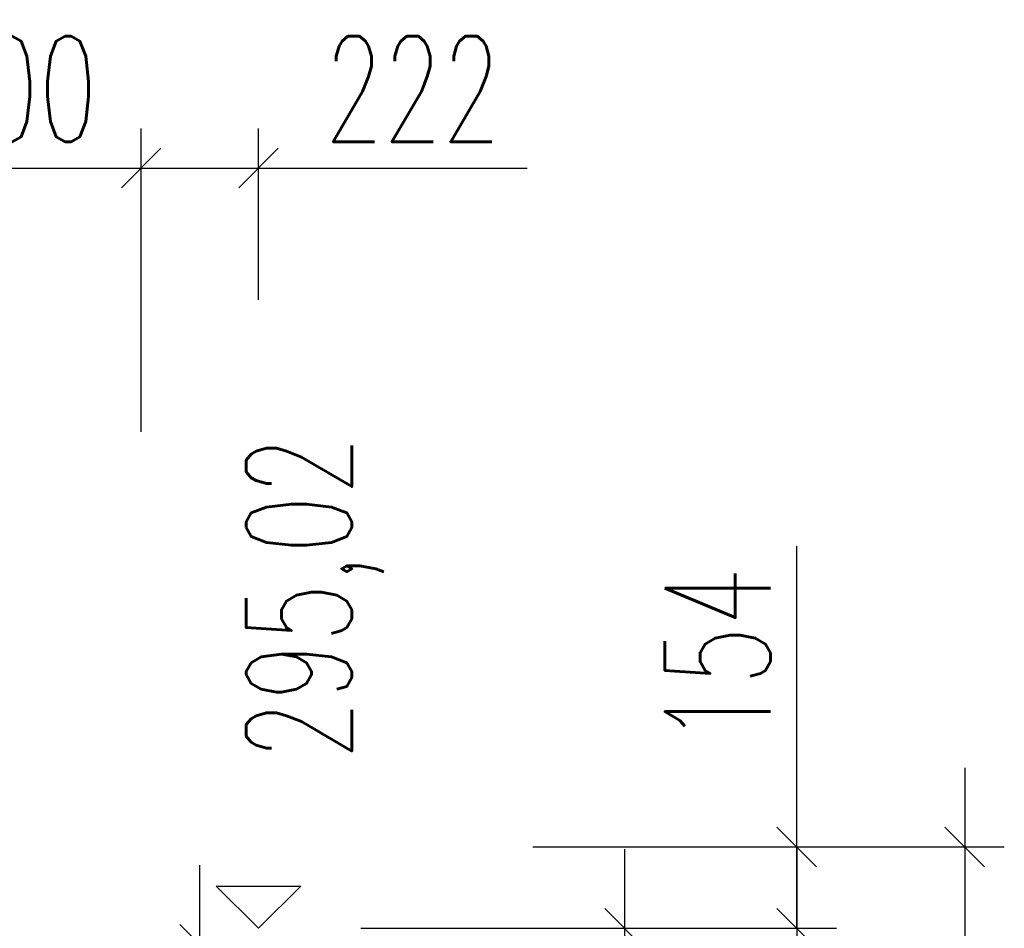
# Model space of a CAD drawing. Header units: metres. Extents: x -912764 to -454925, y -2226138 to -1112338.
# Tile 112 of 256: x -456379.51 to -456377.65, y -1112944.21 to -1112942.48. Entities that reach past the tile are written whole.
import ezdxf

# ---------------------------------------------------------------- set-up
doc = ezdxf.new("R2010")
doc.units = ezdxf.units.M
doc.layers.add('!řezy tenká', color=1, linetype='Continuous')
doc.layers.add('C3D_ZPR', color=7, linetype='Continuous')
doc.layers.add('_NOVÝ STAV - POPISKY KATASTR', color=7, linetype='Continuous', lineweight=30)
doc.layers.add('R-koty vyskove', color=7, linetype='Continuous', lineweight=13)
doc.styles.add('StandardUzky', font='simplex.shx', dxfattribs={"width": 0.65})
doc.styles.add('znacky', font='arial.ttf')
doc.dimstyles.new('1000', dxfattribs={"dimscale": 0.5, "dimtxt": 1, "dimasz": 0.6, "dimexe": 0.3, "dimexo": 0.5, "dimgap": 0.5, "dimtad": 1, "dimzin": 1, "dimdsep": 46, "dimtxsty": 'znacky', "dimblk": 'OBLIQUE', "dimcen": 1, "dimdle": 0.3, "dimclrd": 256, "dimclre": 256, "dimclrt": 256, "dimadec": 3, "dimazin": 0, "dimtfac": 1, "dimtmove": 0, "dimatfit": 3, "dimldrblk": 'OBLIQUE', "dimfxl": 1, "dimlwd": -1, "dimlwe": -1, "dimarcsym": 0})

# ---------------------------------------------------------------- blocks, each defined once
blk = doc.blocks.new('_Oblique')
at = {"color": 0, "linetype": 'ByBlock', "lineweight": -2}
blk.add_line((-0.5, -0.5), (0.5, 0.5), dxfattribs=at)
blk = doc.blocks.new('*D337')
at = {"layer": 'C3D_ZPR', "color": 1, "transparency": 16777216}
for p, q in [((0.611, -1.8799), (0.611, 0.12)), ((0.15, -0.03), (0.686, -0.03)), ((0.15, -1.7299), (0.686, -1.7299))]:
    blk.add_line(p, q, dxfattribs=at)
at = {"layer": 'Defpoints', "color": 0, "lineweight": 50, "transparency": 16777216}
for p in [(-0.1, -0.03), (0.611, -0.03), (-0.1, -1.7299)]:
    blk.add_point(p, dxfattribs=at)
at = {"layer": 'C3D_ZPR', "color": 1, "transparency": 16777216, "xscale": 0.075, "yscale": 0.075, "zscale": 0.075}
for p, rotation in [((0.611, -0.03), 90), ((0.611, -1.7299), 270)]:
    blk.add_blockref('_Oblique', p, dxfattribs=dict(at, rotation=rotation))
at = {"layer": 'C3D_ZPR', "color": 1, "transparency": 16777216, "insert": (0.461, -0.88), "char_height": 0.2, "attachment_point": 5, "rotation": 90, "style": 'StandardUzky'}
blk.add_mtext('1700', dxfattribs=at)
blk = doc.blocks.new('*D987')
at = {"layer": 'C3D_ZPR', "color": 1, "transparency": 16777216}
for p, q in [((0, 0.9412), (0, 1.5162)), ((0.5, 0.9412), (0.5, 1.5162)), ((-0.15, 1.4412), (0.65, 1.4412))]:
    blk.add_line(p, q, dxfattribs=at)
at = {"layer": 'Defpoints', "color": 0, "transparency": 16777216}
for p in [(0.5, 1.4412), (0, 0.2338), (0.5, 0.2338)]:
    blk.add_point(p, dxfattribs=at)
at = {"layer": 'C3D_ZPR', "color": 1, "transparency": 16777216, "xscale": 0.075, "yscale": 0.075, "zscale": 0.075, "rotation": 180}
blk.add_blockref('_Oblique', (0, 1.4412), dxfattribs=at)
at = {"layer": 'C3D_ZPR', "color": 1, "transparency": 16777216, "xscale": 0.075, "yscale": 0.075, "zscale": 0.075}
blk.add_blockref('_Oblique', (0.5, 1.4412), dxfattribs=at)
at = {"layer": 'C3D_ZPR', "color": 1, "transparency": 16777216, "insert": (0.25, 1.5912), "char_height": 0.2, "attachment_point": 5, "style": 'StandardUzky'}
blk.add_mtext('500', dxfattribs=at)
blk = doc.blocks.new('*D339')
at = {"layer": 'C3D_ZPR', "color": 1, "transparency": 16777216}
for p, q in [((1.7427, 0.1542), (1.7427, 0.7246)), ((1.7427, 0), (1.7427, 0.3042)), ((1.2427, 0.1542), (1.8177, 0.1542)), ((1.2427, 0), (1.8177, 0))]:
    blk.add_line(p, q, dxfattribs=at)
at = {"layer": 'Defpoints', "color": 0, "lineweight": 50, "transparency": 16777216}
for p in [(-0.0296, 0.1542), (0, 0), (1.7427, 0)]:
    blk.add_point(p, dxfattribs=at)
at = {"layer": 'C3D_ZPR', "color": 1, "transparency": 16777216, "xscale": 0.075, "yscale": 0.075, "zscale": 0.075}
for p, rotation in [((1.7427, 0.1542), 90), ((1.7427, 0), 270)]:
    blk.add_blockref('_Oblique', p, dxfattribs=dict(at, rotation=rotation))
at = {"layer": 'C3D_ZPR', "color": 1, "transparency": 16777216, "insert": (1.5927, 0.5167), "char_height": 0.2, "attachment_point": 5, "rotation": 90, "style": 'StandardUzky'}
blk.add_mtext('154', dxfattribs=at)
blk = doc.blocks.new('*D993')
at = {"layer": 'C3D_ZPR', "color": 1, "transparency": 16777216}
for p, q in [((1.7427, 0.15), (1.7427, -2.0299)), ((1.2427, 0), (1.8177, 0)), ((1.2427, -1.8799), (1.8177, -1.8799))]:
    blk.add_line(p, q, dxfattribs=at)
at = {"layer": 'Defpoints', "color": 0, "transparency": 16777216}
for p in [(0, 0), (-0.1, -1.8799), (1.7427, -1.8799)]:
    blk.add_point(p, dxfattribs=at)
at = {"layer": 'C3D_ZPR', "color": 1, "transparency": 16777216, "xscale": 0.075, "yscale": 0.075, "zscale": 0.075}
for p, rotation in [((1.7427, 0), 90), ((1.7427, -1.8799), 270)]:
    blk.add_blockref('_Oblique', p, dxfattribs=dict(at, rotation=rotation))
at = {"layer": 'C3D_ZPR', "color": 1, "transparency": 16777216, "insert": (1.5927, -0.94), "char_height": 0.2, "attachment_point": 5, "rotation": 90, "style": 'StandardUzky'}
blk.add_mtext('1880', dxfattribs=at)
blk = doc.blocks.new('*D336')
at = {"layer": 'C3D_ZPR', "color": 1, "transparency": 16777216}
for p, q in [((1.4161, 0.15), (1.4161, -1.8799)), ((0.9161, 0), (1.4911, 0)), ((0.9161, -1.7299), (1.4911, -1.7299))]:
    blk.add_line(p, q, dxfattribs=at)
at = {"layer": 'Defpoints', "color": 0, "lineweight": 50, "transparency": 16777216}
for p in [(0, 0), (-0.1, -1.7299), (1.4161, -1.7299)]:
    blk.add_point(p, dxfattribs=at)
at = {"layer": 'C3D_ZPR', "color": 1, "transparency": 16777216, "xscale": 0.075, "yscale": 0.075, "zscale": 0.075}
for p, rotation in [((1.4161, 0), 90), ((1.4161, -1.7299), 270)]:
    blk.add_blockref('_Oblique', p, dxfattribs=dict(at, rotation=rotation))
at = {"layer": 'C3D_ZPR', "color": 1, "transparency": 16777216, "insert": (1.2661, -0.865), "char_height": 0.2, "attachment_point": 5, "rotation": 90, "style": 'StandardUzky'}
blk.add_mtext('1730', dxfattribs=at)
blk = doc.blocks.new('*D338')
at = {"layer": 'C3D_ZPR', "color": 1, "transparency": 16777216}
for p, q in [((2.0611, 0.3042), (2.0611, -2.0299)), ((1.5611, 0.1542), (2.1361, 0.1542)), ((1.5611, -1.8799), (2.1361, -1.8799))]:
    blk.add_line(p, q, dxfattribs=at)
at = {"layer": 'Defpoints', "color": 0, "lineweight": 50, "transparency": 16777216}
for p in [(-0.0296, 0.1542), (-0.05, -1.8799), (2.0611, -1.8799)]:
    blk.add_point(p, dxfattribs=at)
at = {"layer": 'C3D_ZPR', "color": 1, "transparency": 16777216, "xscale": 0.075, "yscale": 0.075, "zscale": 0.075}
for p, rotation in [((2.0611, 0.1542), 90), ((2.0611, -1.8799), 270)]:
    blk.add_blockref('_Oblique', p, dxfattribs=dict(at, rotation=rotation))
at = {"layer": 'C3D_ZPR', "color": 1, "transparency": 16777216, "insert": (1.9111, -0.8629), "char_height": 0.2, "attachment_point": 5, "rotation": 90, "style": 'StandardUzky'}
blk.add_mtext('2034', dxfattribs=at)
blk = doc.blocks.new('*D305')
at = {"layer": 'C3D_ZPR', "color": 1, "transparency": 16777216}
for p, q in [((-456379.2835, -1112943.0153), (-456379.2835, -1112942.6903)), ((-456379.0612, -1112943.0153), (-456379.0612, -1112942.6903)), ((-456379.3585, -1112942.7653), (-456379.0612, -1112942.7653)), ((-456379.0612, -1112942.7653), (-456378.5519, -1112942.7653))]:
    blk.add_line(p, q, dxfattribs=at)
at = {"layer": 'Defpoints', "color": 0, "lineweight": 50, "transparency": 16777216}
for p in [(-456379.0612, -1112942.7653), (-456379.2835, -1112944.2065), (-456379.0612, -1112944.2065)]:
    blk.add_point(p, dxfattribs=at)
at = {"layer": 'C3D_ZPR', "color": 1, "transparency": 16777216, "xscale": 0.075, "yscale": 0.075, "zscale": 0.075, "rotation": 180}
blk.add_blockref('_Oblique', (-456379.2835, -1112942.7653), dxfattribs=at)
at = {"layer": 'C3D_ZPR', "color": 1, "transparency": 16777216, "xscale": 0.075, "yscale": 0.075, "zscale": 0.075}
blk.add_blockref('_Oblique', (-456379.0612, -1112942.7653), dxfattribs=at)
at = {"layer": 'C3D_ZPR', "color": 1, "transparency": 16777216, "insert": (-456378.7691, -1112942.6153), "char_height": 0.2, "attachment_point": 5, "style": 'StandardUzky'}
blk.add_mtext('222', dxfattribs=at)
blk = doc.blocks.new('Vyskova_sipka')
at = {"color": 0, "linetype": 'ByBlock', "lineweight": -2}
for p, q in [((0, 0), (-4, 4)), ((-4, 4), (4, 4)), ((4, 4), (0, 0))]:
    blk.add_line(p, q, dxfattribs=at)
blk = doc.blocks.new('A$C4eac8e0d')
at = {"layer": 'C3D_ZPR'}
dim = blk.add_linear_dim(base=(0.5, 1.4412), p1=(0, 0.2338), p2=(0.5, 0.2338), dimstyle='1000', override={"dimscale": 1, "dimtxt": 0.2, "dimasz": 0.075, "dimexe": 0.075, "dimexo": 0.25, "dimgap": 0.05, "dimdec": 0, "dimlfac": 1000, "dimdsep": 44, "dimtxsty": 'StandardUzky', "dimcen": 0.5, "dimdle": 0.15, "dimclrd": 1, "dimclre": 1, "dimclrt": 1, "dimfxl": 0.5, "dimfxlon": 1}, dxfattribs=at)
dim.commit()
dim.dimension.update_dxf_attribs({"geometry": '*D987', "text_midpoint": (0.25, 1.5912)})
dim = blk.add_linear_dim(base=(1.7427, 0), p1=(-0.0296, 0.1542), p2=(0, 0), angle=90, dimstyle='1000', override={"dimscale": 1, "dimtxt": 0.2, "dimasz": 0.075, "dimexe": 0.075, "dimexo": 0.25, "dimgap": 0.05, "dimdec": 0, "dimlfac": 1000, "dimdsep": 44, "dimtxsty": 'StandardUzky', "dimcen": 0.5, "dimdle": 0.15, "dimclrd": 1, "dimclre": 1, "dimclrt": 1, "dimfxl": 0.5, "dimfxlon": 1}, dxfattribs=at)
dim.commit()
dim.dimension.update_dxf_attribs({"geometry": '*D339', "text_midpoint": (1.7427, 0.5167), "dimtype": 128})
for base, p1, p2, picture, middle in [((2.0611, -1.8799), (-0.0296, 0.1542), (-0.05, -1.8799), '*D338', (1.9111, -0.8629)), ((1.7427, -1.8799), (0, 0), (-0.1, -1.8799), '*D993', (1.5927, -0.94)), ((1.4161, -1.7299), (0, 0), (-0.1, -1.7299), '*D336', (1.2661, -0.865)), ((0.611, -0.03), (-0.1, -1.7299), (-0.1, -0.03), '*D337', (0.461, -0.88))]:
    dim = blk.add_linear_dim(base=base, p1=p1, p2=p2, angle=90, dimstyle='1000', override={"dimscale": 1, "dimtxt": 0.2, "dimasz": 0.075, "dimexe": 0.075, "dimexo": 0.25, "dimgap": 0.05, "dimdec": 0, "dimlfac": 1000, "dimdsep": 44, "dimtxsty": 'StandardUzky', "dimcen": 0.5, "dimdle": 0.15, "dimclrd": 1, "dimclre": 1, "dimclrt": 1, "dimfxl": 0.5, "dimfxlon": 1}, dxfattribs=at)
    dim.commit()
    dim.dimension.update_dxf_attribs({"geometry": picture, "text_midpoint": middle})

msp = doc.modelspace()

# ---------------------------------------------------------------- block references
at = {"layer": '!řezy tenká', "linetype": 'Continuous', "xscale": 0.02, "yscale": 0.02, "zscale": 0.03}
msp.add_blockref('Vyskova_sipka', (-456379.0612, -1112944.2064), dxfattribs=at)
at = {"layer": '_NOVÝ STAV - POPISKY KATASTR', "lineweight": 50}
msp.add_blockref('A$C4eac8e0d', (-456379.7835, -1112944.2065), dxfattribs=at)

# ---------------------------------------------------------------- texts
at = {"layer": 'R-koty vyskove', "color": 1, "insert": (-456378.9539, -1112943.8871), "char_height": 0.2, "attachment_point": 4, "rotation": 90, "style": 'StandardUzky'}
msp.add_mtext('295,02', dxfattribs=at)

# ---------------------------------------------------------------- dimensions: what is measured, and where the dimension line sits
at = {"layer": 'C3D_ZPR'}
dim = msp.add_linear_dim(base=(-456379.0612, -1112942.7653), p1=(-456379.2835, -1112944.2065), p2=(-456379.0612, -1112944.2065), dimstyle='1000', override={"dimtxt": 0.4, "dimasz": 0.15, "dimexe": 0.15, "dimgap": 0.1, "dimdec": 0, "dimlfac": 1000, "dimdsep": 44, "dimtxsty": 'StandardUzky', "dimdle": 0.15, "dimclrd": 1, "dimclre": 1, "dimclrt": 1, "dimfxl": 0.5, "dimfxlon": 1}, dxfattribs=at)
dim.commit()
dim.dimension.update_dxf_attribs({"geometry": '*D305', "text_midpoint": (-456378.7691, -1112942.6153)})

doc.saveas('drawing.dxf')
